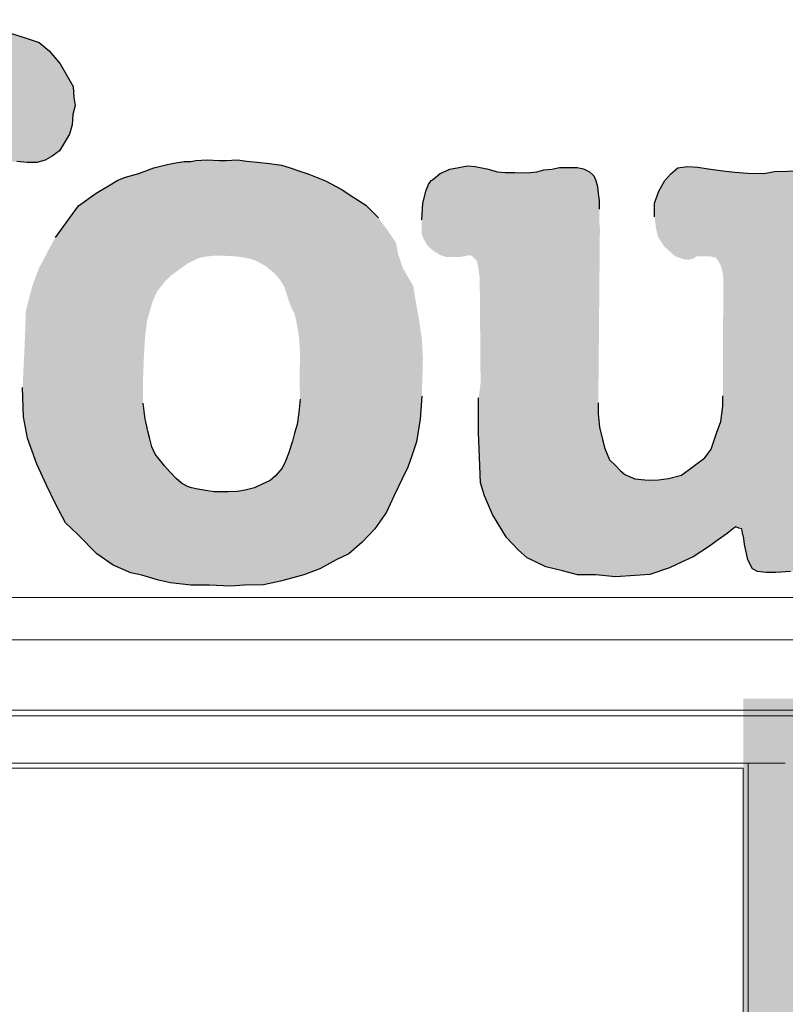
# Model space of a CAD drawing. Header units: millimetres. Extents: x 614675 to 1010864, y -150593 to -87691.
# Tile 45 of 194: x 789775 to 794109, y -114906 to -109329. Entities that reach past the tile are written whole.
import ezdxf

# ---------------------------------------------------------------- set-up
doc = ezdxf.new("R2010")
doc.units = ezdxf.units.MM
doc.header["$LTSCALE"] = 0.05
doc.layers.get('0').update_dxf_attribs({"lineweight": 0})
doc.layers.add('A-20--F1-WALLS', color=5, linetype='Continuous')
doc.layers.add('CARREFOUR LOGO', color=160, linetype='Continuous')

# ---------------------------------------------------------------- blocks, each defined once
blk = doc.blocks.new('uptoun tbilisi carrefour warwera')
at = {"layer": 'CARREFOUR LOGO'}
h = blk.add_hatch(color=256, dxfattribs=at)
h.paths.add_polyline_path([(913945.4, -62609.5), (913977.3, -62641.4), (914065.1, -62661.3), (914144.9, -62669.3), (914212.8, -62669.3), (914272.6, -62637.4), (914336.5, -62589.5), (914396.3, -62529.8), (914424.3, -62470), (914464.2, -62378.3), (914476.2, -62330.5), (914492.1, -62222.8), (914464.2, -62123.2), (914432.3, -62031.5), (914392.4, -61951.8), (914312.5, -61864.1), (914224.8, -61792.4), (914113, -61732.6), (914005.3, -61712.6), (913873.6, -61704.7), (913714, -61724.6), (913646.1, -61744.5), (913558.3, -61800.3), (913486.5, -61844.2), (913426.7, -61904), (913354.8, -61963.8), (913275, -62043.5), (913247.1, -62083.3), (913215.2, -62091.3), (913195.2, -62071.4), (913187.2, -62019.6), (913187.2, -61959.8), (913187.2, -61900), (913175.3, -61840.2), (913175.3, -61812.3), (913115.4, -61772.4), (913055.5, -61752.5), (912987.7, -61752.5), (912927.8, -61760.5), (912856, -61764.5), (912776.2, -61772.4), (912696.4, -61772.4), (912636.5, -61772.4), (912556.7, -61764.5), (912496.9, -61752.5), (912449, -61752.5), (912389.1, -61772.4), (912349.2, -61804.3), (912317.3, -61844.2), (912281.4, -61911.9), (912277.4, -61963.8), (912277.4, -62051.4), (912276.1, -62076), (912285.8, -62124.4), (912310.4, -62180.3), (912335.4, -62214.9), (912364.2, -62243.7), (912393, -62253.3), (912425.7, -62262.8), (912444.9, -62262.8), (912479.5, -62262.8), (912517.9, -62251.3), (912541, -62241.7), (912565.9, -62228.3), (912589, -62224.5), (912614, -62224.5), (912627.4, -62234.1), (912646.6, -62243.7), (912665.8, -62262.8), (912681.2, -62291.6), (912690.8, -62330), (912693.1, -62356.7), (912700.6, -62420.1), (912691.4, -63222.4), (912680.3, -63414.8), (912680.3, -63481.4), (912669.2, -63507.3), (912643.2, -63518.4), (912606.2, -63551.7), (912561.7, -63551.7), (912502.4, -63544.3), (912469.1, -63525.8), (912428.3, -63525.8), (912357.9, -63536.9), (912302.4, -63570.2), (912272.7, -63618.3), (912254.2, -63673.9), (912246.8, -63766.4), (912261.6, -63833), (912272.7, -63907), (912320.9, -63969.9), (912372.8, -64006.9), (912443, -64028.5), (912542.1, -64033.2), (912584.6, -64021.4), (912662.4, -64016.7), (912737.9, -64004.9), (912792.2, -63993.1), (912855.9, -63986.1), (912921.9, -63988.4), (912997.4, -63993.1), (913044.6, -63997.9), (913122.5, -63993.1), (913174.4, -63993.1), (913216.8, -63993.1), (913275.8, -64000.2), (913315.9, -64012), (913358.4, -64016.7), (913429.2, -64021.4), (913499.9, -64023.8), (913582.5, -64028.5), (913646.2, -64033.2), (913705.2, -64016.7), (913764.2, -63986.1), (913794.8, -63938.9), (913818.4, -63891.8), (913834.9, -63821.1), (913839.7, -63750.4), (913827.9, -63686.8), (913816.1, -63644.4), (913792.5, -63592.5), (913757.1, -63561.9), (913709.9, -63545.4), (913650.9, -63533.6), (913591.9, -63533.6), (913540, -63545.4), (913495.6, -63552.5), (913440.9, -63559.8), (913404.4, -63559.8), (913368, -63541.6), (913342.5, -63523.4), (913324.2, -63494.3), (913324.2, -63450.6), (913324.2, -63403.2), (913316.9, -63286.7), (913316.9, -63213.9), (913312.8, -63144.8), (913327.3, -63043.5), (913336, -62907.5), (913336, -62806.3), (913360.8, -62702.5), (913375.2, -62600), (913391.6, -62544.6), (913412.1, -62487.2), (913442.9, -62446.2), (913467.5, -62405.2), (913492.2, -62360.1), (913529.1, -62333.4), (913555.8, -62298.6), (913596.8, -62271.9), (913648.2, -62241.2), (913693.3, -62222.7), (913734.4, -62212.5), (913765.2, -62206.3), (913806.2, -62196.1), (913853.4, -62206.3), (913878, -62237.1), (913865.6, -62250.7), (913853.6, -62302.6), (913853.6, -62370.3), (913853.6, -62442.1), (913865.6, -62509.8), (913897.5, -62569.6)])
h.paths.add_polyline_path([(916356.2, -62609.5), (916388.1, -62641.4), (916475.9, -62661.3), (916555.7, -62669.3), (916623.6, -62669.3), (916683.4, -62637.4), (916747.3, -62589.5), (916807.1, -62529.8), (916835.1, -62470), (916875, -62378.3), (916886.9, -62330.5), (916902.9, -62222.8), (916875, -62123.2), (916843, -62031.5), (916803.1, -61951.8), (916723.3, -61864.1), (916635.5, -61792.4), (916523.8, -61732.6), (916416.1, -61712.6), (916284.4, -61704.7), (916124.7, -61724.6), (916056.9, -61744.5), (915969.1, -61800.3), (915897.3, -61844.2), (915837.4, -61904), (915765.6, -61963.8), (915685.8, -62043.5), (915657.9, -62083.3), (915625.9, -62091.3), (915606, -62071.4), (915598, -62019.6), (915598, -61959.8), (915598, -61900), (915586, -61840.2), (915586, -61812.3), (915526.2, -61772.4), (915466.3, -61752.5), (915398.5, -61752.5), (915338.6, -61760.5), (915266.8, -61764.5), (915187, -61772.4), (915107.2, -61772.4), (915047.3, -61772.4), (914967.5, -61764.5), (914907.6, -61752.5), (914859.8, -61752.5), (914799.9, -61772.4), (914760, -61804.3), (914728.1, -61844.2), (914692.2, -61911.9), (914688.2, -61963.8), (914688.2, -62051.4), (914686.9, -62076), (914696.6, -62124.4), (914721.2, -62180.3), (914746.2, -62214.9), (914775, -62243.7), (914803.8, -62253.3), (914836.5, -62262.8), (914855.7, -62262.8), (914890.3, -62262.8), (914928.7, -62251.3), (914951.7, -62241.7), (914976.7, -62228.3), (914999.8, -62224.5), (915024.8, -62224.5), (915038.2, -62234.1), (915057.4, -62243.7), (915076.6, -62262.8), (915092, -62291.6), (915101.6, -62330), (915103.9, -62356.7), (915111.4, -62420.1), (915102.2, -63222.4), (915091, -63414.8), (915091, -63481.4), (915079.9, -63507.3), (915054, -63518.4), (915016.9, -63551.7), (914972.5, -63551.7), (914913.2, -63544.3), (914879.9, -63525.8), (914839.1, -63525.8), (914768.7, -63536.9), (914713.1, -63570.2), (914683.5, -63618.3), (914665, -63673.9), (914657.6, -63766.4), (914672.4, -63833), (914683.5, -63907), (914731.7, -63969.9), (914783.5, -64006.9), (914853.8, -64028.5), (914952.9, -64033.2), (914995.4, -64021.4), (915073.2, -64016.7), (915148.7, -64004.9), (915203, -63993.1), (915266.7, -63986.1), (915332.7, -63988.4), (915408.2, -63993.1), (915455.4, -63997.9), (915533.2, -63993.1), (915585.1, -63993.1), (915627.6, -63993.1), (915686.6, -64000.2), (915726.7, -64012), (915769.2, -64016.7), (915839.9, -64021.4), (915910.7, -64023.8), (915993.3, -64028.5), (916057, -64033.2), (916116, -64016.7), (916174.9, -63986.1), (916205.6, -63938.9), (916229.2, -63891.8), (916245.7, -63821.1), (916250.4, -63750.4), (916238.6, -63686.8), (916226.8, -63644.4), (916203.3, -63592.5), (916167.9, -63561.9), (916120.7, -63545.4), (916061.7, -63533.6), (916002.7, -63533.6), (915950.8, -63545.4), (915906.3, -63552.5), (915851.7, -63559.8), (915815.2, -63559.8), (915778.8, -63541.6), (915753.2, -63523.4), (915735, -63494.3), (915735, -63450.6), (915735, -63403.2), (915727.7, -63286.7), (915727.7, -63213.9), (915723.6, -63144.8), (915738.1, -63043.5), (915746.7, -62907.5), (915746.7, -62806.3), (915771.6, -62702.5), (915785.9, -62600), (915802.4, -62544.6), (915822.9, -62487.2), (915853.7, -62446.2), (915878.3, -62405.2), (915902.9, -62360.1), (915939.9, -62333.4), (915966.6, -62298.6), (916007.6, -62271.9), (916058.9, -62241.2), (916104.1, -62222.7), (916145.1, -62212.5), (916175.9, -62206.3), (916217, -62196.1), (916264.2, -62206.3), (916288.8, -62237.1), (916276.4, -62250.7), (916264.4, -62302.6), (916264.4, -62370.3), (916264.4, -62442.1), (916276.4, -62509.8), (916308.3, -62569.6)])
h.paths.add_polyline_path([(920704.5, -61517.6), (920713.9, -61552.9), (920732.8, -61607.1), (920756.4, -61654.2), (920791.7, -61701.3), (920838.9, -61717.7), (920893.1, -61736.6), (920945, -61736.6), (921003.9, -61741.3), (921058.1, -61741.3), (921105.3, -61729.5), (921145.4, -61706), (921187.8, -61675.4), (921216.1, -61628.3), (921244.4, -61581.2), (921258.5, -61529.4), (921263.2, -61470.5), (921275, -61418.7), (921267.1, -61374.7), (921263.4, -61312.4), (921226.7, -61246.3), (921189.9, -61184), (921127.5, -61110.6), (921072.4, -61062.9), (920999, -61037.3), (920914.5, -61011.6), (920822.7, -60989.6), (920705.2, -60971.2), (920584, -60956.6), (920495.9, -60963.9), (920382, -60982.2), (920264.5, -60993.2), (920136, -61037.3), (920033.2, -61073.9), (919970.7, -61110.6), (919904.6, -61176.6), (919860.6, -61231.7), (919805.5, -61286.7), (919757.8, -61360), (919743.1, -61440.7), (919721, -61543.4), (919721, -61653.5), (919713.7, -61690.2), (919702.7, -61715.8), (919695.3, -61745.2), (919677, -61759.9), (919629.2, -61770.9), (919548.4, -61770.9), (919500.7, -61781.9), (919445.6, -61781.9), (919390.5, -61789.2), (919357.5, -61818.6), (919344.3, -61829.4), (919322.6, -61859.4), (919297.6, -61904.4), (919285.9, -61959.4), (919285.9, -62054.4), (919295, -62125.7), (919309.8, -62155.1), (919331.9, -62196.4), (919364.3, -62203.8), (919395.3, -62221.4), (919432.2, -62236.2), (919479.4, -62243.5), (919538.4, -62255.3), (919585.6, -62262.7), (919619.6, -62258.3), (919646.1, -62265.6), (919675.6, -62284.8), (919700.7, -62302.5), (919712.5, -62346.7), (919715.9, -62391.4), (919707.3, -63070), (919702.3, -63417.1), (919696.8, -63479.7), (919700.4, -63524.6), (919691.4, -63551.5), (919664.5, -63569.5), (919632.1, -63583.8), (919596.2, -63587.4), (919547.7, -63578.4), (919506.3, -63573.1), (919457.8, -63569.5), (919403.9, -63569.5), (919359, -63574.9), (919332, -63592.8), (919323.1, -63619.7), (919305.1, -63655.6), (919290.7, -63695.1), (919290.7, -63781.3), (919296.1, -63835.1), (919296.1, -63871), (919310.5, -63906.9), (919323.1, -63946.4), (919346.4, -63987.7), (919368, -64005.6), (919382.4, -64032.6), (919400.3, -64045.1), (919463.2, -64045.1), (919520.7, -64045.1), (919580, -64045.1), (919660.9, -64041.5), (919754.3, -64045.1), (919800.3, -64032.2), (919862.7, -64023.3), (919910.8, -64019.7), (919946.5, -64019.7), (920010.7, -64025.1), (920058.8, -64032.2), (920130.1, -64028.6), (920188.9, -64028.6), (920237, -64028.6), (920304.8, -64042.9), (920349.3, -64046.4), (920397.4, -64051.8), (920442, -64055.3), (920500.8, -64064.3), (920554.3, -64064.3), (920589.9, -64073.2), (920629.2, -64073.2), (920664.8, -64067.8), (920700.5, -64055.3), (920741.4, -64032.2), (920773.3, -63990.4), (920802, -63957.4), (920817.5, -63897.9), (920817.5, -63814.1), (920799.8, -63737), (920784.4, -63666.4), (920751.3, -63615.7), (920696.1, -63589.3), (920645.4, -63584.9), (920581.4, -63584.9), (920528.3, -63583.3), (920477.2, -63579.9), (920426.1, -63579.9), (920392, -63562.9), (920374.9, -63528.8), (920368.1, -63488), (920361.3, -63413), (920361.3, -63232.5), (920368.1, -63045.2), (920368.1, -62800), (920361.3, -62619.5), (920364.2, -62499.6), (920367.6, -62474), (920372.8, -62427.8), (920379.6, -62371.4), (920384.7, -62337.2), (920393.3, -62308.1), (920405.3, -62291), (920429.9, -62273.4), (920456.5, -62260), (920496.5, -62260), (920536.5, -62254.7), (920571.2, -62254.7), (920616.5, -62254.7), (920651.1, -62254.7), (920683.1, -62246.7), (920728.5, -62233.4), (920763.1, -62206.8), (920789.8, -62174.8), (920816.4, -62134.9), (920834.2, -62087.4), (920838.9, -62040.3), (920838.9, -61981.5), (920831.8, -61922.6), (920815.3, -61875.5), (920791.7, -61842.5), (920761.1, -61823.7), (920732.8, -61804.9), (920697.4, -61788.4), (920662.1, -61783.7), (920614.9, -61781.3), (920560.7, -61781.3), (920508.8, -61776.6), (920461.7, -61776.6), (920438.1, -61776.6), (920414.5, -61760.1), (920402.8, -61741.3), (920386.2, -61722.4), (920379.2, -61687.1), (920379.2, -61635.3), (920379.2, -61569.4), (920386.2, -61517.6), (920402.8, -61463.4), (920438.1, -61423.4), (920480.6, -61395.1), (920513.6, -61369.2), (920544.2, -61357.5), (920579.6, -61341), (920614.9, -61341), (920669.1, -61352.7), (920704.5, -61376.3), (920721, -61411.6), (920721, -61442.2), (920709.2, -61458.7), (920709.2, -61477.5)])
h.paths.add_polyline_path([(924915.4, -62299.1), (924929.7, -62326.6), (924939.3, -62361.2), (924943.9, -62393.6), (924941.7, -63062.9), (924941.7, -63121.5), (924929.9, -63209.4), (924905, -63275.4), (924875.7, -63366.2), (924839, -63414.5), (924773, -63464.4), (924707, -63512.7), (924633.7, -63531.7), (924577.9, -63539.1), (924519.3, -63542), (924443, -63534.7), (924387.5, -63510.1), (924362.8, -63488.3), (924333.7, -63459.2), (924300.2, -63427.2), (924272.6, -63361.9), (924260.9, -63311), (924243.5, -63241.2), (924236.2, -63165.7), (924236.4, -63104.1), (924245.5, -62112.1), (924241.5, -62066.5), (924241.5, -62006.9), (924241.5, -61957.3), (924235.6, -61917.5), (924231.6, -61877.8), (924221.6, -61844.1), (924211.7, -61818.3), (924185.9, -61794.4), (924152.1, -61778.6), (924116.3, -61770.6), (924072.6, -61770.6), (924016.9, -61770.6), (923973.2, -61780.5), (923927.4, -61784.5), (923887.7, -61794.4), (923834, -61800.4), (923764.4, -61798.4), (923708.8, -61798.4), (923665.1, -61794.4), (923605.4, -61778.6), (923539.8, -61764.7), (923496.1, -61760.7), (923446.4, -61770.6), (923396.7, -61780.5), (923341.1, -61804.4), (923297.3, -61840.1), (923290.2, -61844.5), (923275.5, -61866.6), (923262.6, -61899.8), (923244.1, -61973.4), (923237.2, -62067), (923237.2, -62146.8), (923248.6, -62176.4), (923271.4, -62215.1), (923305.6, -62244.8), (923344.4, -62267.6), (923374.1, -62276.7), (923401.5, -62276.7), (923454, -62276.7), (923488.2, -62272.1), (923497.3, -62267.6), (923511, -62267.6), (923522.4, -62272.1), (923538.4, -62290.4), (923549.8, -62301.8), (923556.7, -62336), (923565.8, -62397.5), (923565.7, -62437), (923570.3, -62991.3), (923559.1, -63074.3), (923559.1, -63271.6), (923563.6, -63410.7), (923570.3, -63556.5), (923592.8, -63630.5), (923637.7, -63735.9), (923717.3, -63865.8), (923784.1, -63937), (923833.1, -63981.5), (923940, -64032.6), (924033.6, -64054.9), (924118.2, -64077.1), (924222.9, -64077.1), (924334.2, -64088.3), (924445.8, -64081.7), (924527.5, -64075.1), (924640.2, -64037.6), (924710.9, -64004.5), (924772.7, -63975.8), (924865.5, -63916.2), (924909.7, -63883.1), (924964.9, -63843.4), (924998.1, -63816.9), (925015.7, -63805.9), (925031.2, -63812.5), (925048.9, -63816.9), (925053.3, -63839), (925059.9, -63872.1), (925064.3, -63905.2), (925075.4, -63956), (925082, -63993.5), (925108.5, -64044.2), (925137.2, -64059.7), (925185.8, -64064.1), (925241.1, -64064.1), (925325, -64059.7), (925380.2, -64053), (925435.5, -64048.6), (925484.1, -64037.6), (925534.9, -64037.6), (925579.1, -64044.2), (925627.7, -64048.6), (925660.8, -64059.7), (925700.6, -64064.1), (925744.7, -64064.1), (925777.9, -64064.1), (925822.1, -64064.1), (925866.2, -64064.1), (925903.8, -64053), (925932.5, -64031), (925954.6, -63997.9), (925970.1, -63964.8), (925981.1, -63920.6), (925987.7, -63894.2), (925998.8, -63832.4), (925992.2, -63783.8), (925992.2, -63739.7), (925975.4, -63677.9), (925970.7, -63649.7), (925959.8, -63631), (925944.1, -63610.6), (925923.8, -63591.9), (925900.3, -63576.2), (925876.8, -63568.4), (925853.3, -63560.6), (925829.9, -63560.6), (925798.5, -63560.6), (925767.2, -63560.6), (925732.8, -63555.9), (925709.3, -63555.9), (925678, -63545), (925662.4, -63521.5), (925649.9, -63493.4), (925638.9, -63454.3), (925631.1, -63415.2), (925623.2, -63383.9), (925623.2, -63341.7), (925620.4, -63310.1), (925636.3, -62050.6), (925640.4, -61975.2), (925636.3, -61927.2), (925636.3, -61882), (925626.7, -61851.8), (925615.7, -61817.5), (925585.5, -61792.8), (925540.2, -61773.6), (925492.2, -61773.6), (925441.4, -61786), (925383, -61790.2), (925233.4, -61793.5), (925173.9, -61805.4), (925080.5, -61802), (925009.1, -61796.9), (924941.1, -61788.5), (924847.6, -61776.6), (924800, -61768.1), (924740.5, -61764.7), (924686.2, -61773.2), (924647.1, -61807.1), (924613.1, -61844.5), (924579.1, -61903.9), (924553.8, -61972.9), (924555.2, -62049.8), (924561.9, -62110.5), (924574.1, -62161.8), (924607.8, -62215.8), (924644.3, -62249), (924670.5, -62272.9), (924704, -62284.8), (924721.9, -62290.8), (924745.8, -62293.2), (924763.7, -62289.6), (924781.6, -62283.6), (924787.6, -62275.3), (924807.9, -62272.9), (924825.8, -62272.9), (924847.3, -62272.9), (924865.2, -62272.9), (924889.1, -62278.9), (924901.1, -62281.2)])
h.paths.add_polyline_path([(927912.1, -62634.8), (927944, -62666.7), (928031.8, -62686.6), (928111.6, -62694.6), (928179.5, -62694.6), (928239.3, -62662.7), (928303.2, -62614.9), (928363, -62555.1), (928390.9, -62495.3), (928430.9, -62403.6), (928442.8, -62355.8), (928458.8, -62248.2), (928430.9, -62148.5), (928398.9, -62056.8), (928359, -61977.1), (928279.2, -61889.4), (928191.4, -61817.7), (928079.7, -61757.9), (927971.9, -61738), (927840.3, -61730), (927680.6, -61749.9), (927612.8, -61769.9), (927525, -61825.7), (927453.2, -61869.5), (927393.3, -61929.3), (927321.5, -61989.1), (927241.7, -62068.8), (927213.8, -62108.7), (927181.8, -62116.6), (927161.9, -62096.7), (927153.9, -62044.9), (927153.9, -61985.1), (927153.9, -61925.3), (927141.9, -61865.5), (927141.9, -61837.6), (927082.1, -61797.8), (927022.2, -61777.8), (926954.4, -61777.8), (926894.5, -61785.8), (926822.7, -61789.8), (926742.9, -61797.8), (926663.1, -61797.8), (926603.2, -61797.8), (926523.4, -61789.8), (926463.5, -61777.8), (926415.7, -61777.8), (926355.8, -61797.8), (926315.9, -61829.7), (926284, -61869.5), (926248.1, -61937.3), (926244.1, -61989.1), (926244.1, -62076.8), (926242.8, -62101.3), (926252.5, -62149.7), (926277.1, -62205.7), (926302.1, -62240.2), (926330.9, -62269), (926359.7, -62278.6), (926392.4, -62288.2), (926411.6, -62288.2), (926446.2, -62288.2), (926484.6, -62276.7), (926507.6, -62267.1), (926532.6, -62253.6), (926555.7, -62249.8), (926580.6, -62249.8), (926594.1, -62259.4), (926613.3, -62269), (926632.5, -62288.2), (926647.9, -62317), (926657.5, -62355.3), (926659.8, -62382), (926667.3, -62445.5), (926658.1, -63247.7), (926646.9, -63440.1), (926646.9, -63506.8), (926635.8, -63532.7), (926609.9, -63543.8), (926572.8, -63577.1), (926528.4, -63577.1), (926469.1, -63569.7), (926435.8, -63551.2), (926395, -63551.2), (926324.6, -63562.3), (926269, -63595.6), (926239.4, -63643.7), (926220.9, -63699.2), (926213.5, -63791.7), (926228.3, -63858.3), (926239.4, -63932.3), (926287.6, -63995.2), (926339.4, -64032.2), (926409.7, -64053.8), (926508.8, -64058.5), (926551.2, -64046.7), (926629.1, -64042), (926704.6, -64030.3), (926758.9, -64018.5), (926822.6, -64011.4), (926888.6, -64013.8), (926964.1, -64018.5), (927011.3, -64023.2), (927089.1, -64018.5), (927141, -64018.5), (927183.5, -64018.5), (927242.5, -64025.5), (927282.6, -64037.3), (927325.1, -64042), (927395.8, -64046.7), (927466.6, -64049.1), (927549.2, -64053.8), (927612.9, -64058.5), (927671.9, -64042), (927730.8, -64011.4), (927761.5, -63964.3), (927785.1, -63917.1), (927801.6, -63846.4), (927806.3, -63775.8), (927794.5, -63712.1), (927782.7, -63669.7), (927759.2, -63617.9), (927723.8, -63587.2), (927676.6, -63570.7), (927617.6, -63559), (927558.6, -63559), (927506.7, -63570.7), (927462.2, -63577.8), (927407.6, -63585.1), (927371.1, -63585.1), (927334.6, -63566.9), (927309.1, -63548.7), (927290.9, -63519.6), (927290.9, -63475.9), (927290.9, -63428.6), (927283.6, -63312.1), (927283.6, -63239.2), (927279.5, -63170.1), (927294, -63068.9), (927302.6, -62932.9), (927302.6, -62831.6), (927327.5, -62727.8), (927341.8, -62625.3), (927358.3, -62569.9), (927378.8, -62512.5), (927409.6, -62471.5), (927434.2, -62430.5), (927458.8, -62385.4), (927495.8, -62358.8), (927522.5, -62323.9), (927563.5, -62297.2), (927614.8, -62266.5), (927660, -62248), (927701, -62237.8), (927731.8, -62231.6), (927772.9, -62221.4), (927820.1, -62231.6), (927844.7, -62262.4), (927832.3, -62276.1), (927820.3, -62327.9), (927820.3, -62395.7), (927820.3, -62467.4), (927832.3, -62535.2), (927864.2, -62594.9)])
h.paths.add_polyline_path([(908755.2, -62297.7), (908814.4, -62305.6), (908885.3, -62317.4), (908944.4, -62309.5), (909019.3, -62309.5), (909090.3, -62292), (909160.6, -62267.4), (909220.3, -62214.8), (909241.4, -62162.1), (909267.6, -62094.5), (909273.9, -62006.9), (909267.6, -61913), (909267.6, -61859.8), (909252, -61797.3), (909242.6, -61719), (909242.6, -61656.5), (909245.7, -61562.6), (909252, -61500), (909252, -61446.8), (909267.6, -61374.8), (909273.9, -61318.5), (909267.6, -61240.3), (909267.6, -61130.8), (909236.3, -61068.2), (909195.6, -61030.7), (909148.6, -60999.4), (909101.6, -60974.3), (909064, -60958.7), (909007.6, -60952.4), (908954.4, -60952.4), (908898, -60961.8), (908854.1, -60983.7), (908819.7, -61005.6), (908782.1, -61040), (908753, -61076.7), (908733, -61105.1), (908728.8, -61140.7), (908724.5, -61176.3), (908710.2, -61193.4), (908684.1, -61196.2), (908670.8, -61187.1), (908643.2, -61168.1), (908587.9, -61130.1), (908522.2, -61088.7), (908445.6, -61038.8), (908339, -61002.4), (908207.6, -60957.5), (908114.3, -60943.7), (907965.6, -60933.3), (907848.1, -60933.3), (907751.3, -60943.7), (907655.5, -60968.5), (907614.1, -60975.6), (907543.7, -60996.2), (907407.1, -61025.2), (907324.4, -61087.2), (907233.3, -61149.2), (907109.4, -61246.6), (906980.3, -61386.6), (906866.5, -61533.7), (906811.7, -61661.4), (906761.4, -61784.6), (906715.8, -61980.8), (906670.1, -62149.6), (906651.8, -62377.7), (906652.8, -62542.9), (906670.9, -62737.5), (906684.5, -62895.9), (906716.2, -63085.9), (906775.1, -63280.5), (906865.7, -63461.5), (906988, -63651.6), (907114.9, -63796.4), (907219.1, -63868.8), (907318.7, -63945.7), (907463.7, -64013.6), (907590.5, -64072.4), (907771.8, -64104.1), (907885, -64117.7), (908020.9, -64126.7), (908143.3, -64126.7), (908256.5, -64126.7), (908406, -64117.7), (908541.9, -64081.5), (908677.8, -64058.8), (908836.4, -63991), (908985.9, -63900.5), (909099.2, -63809.9), (909167.1, -63705.9), (909250.8, -63589.4), (909273.3, -63522), (909327.2, -63400.8), (909349.7, -63320.1), (909349.7, -63154), (909327.2, -63019.3), (909291.3, -62916.1), (909237.3, -62808.4), (909134, -62750), (909044.1, -62718.6), (908945.2, -62714.1), (908841.9, -62714.1), (908774.5, -62727.6), (908720.5, -62759), (908653.1, -62817.3), (908617.2, -62907.1), (908617.2, -62987.9), (908599.2, -63109.1), (908608.2, -63198.9), (908594.7, -63302.1), (908572.3, -63356), (908504.8, -63436.8), (908415, -63481.6), (908347.6, -63535.5), (908248.7, -63549), (908158.8, -63566.9), (908046.5, -63557.9), (907934.1, -63535.5), (907866.7, -63499.6), (907785.8, -63454.7), (907718.4, -63400.8), (907642, -63297.6), (907583.6, -63207.8), (907552.2, -63100.1), (907507.2, -62961), (907482.3, -62803.5), (907478.3, -62672.5), (907470.4, -62553.5), (907470.4, -62474.1), (907470.4, -62386.8), (907490.3, -62275.6), (907498.2, -62160.5), (907525.5, -62049.6), (907553, -61982.7), (907572.8, -61911.9), (907592.5, -61864.6), (907624, -61805.6), (907663.4, -61774.1), (907683.1, -61726.8), (907730.4, -61667.8), (907769.8, -61628.4), (907809.2, -61608.7), (907840.8, -61589), (907888.1, -61561.5), (907939.3, -61549.6), (907986.6, -61530), (908085.2, -61530), (908136.4, -61518.1), (908195.5, -61522.1), (908274.4, -61530), (908361.1, -61561.5), (908420.2, -61600.8), (908471.4, -61640.2), (908518.7, -61679.6), (908546.3, -61726.8), (908570, -61766.2), (908589.7, -61813.4), (908597.6, -61896.1), (908597.6, -61955.2), (908577.9, -62014.2), (908585.7, -62081.1), (908597.6, -62140.2), (908629.1, -62179.6), (908664.6, -62218.9), (908707.9, -62270.1)])
h = blk.add_hatch(color=256, dxfattribs=at)
h.paths.add_polyline_path([(922130.5, -61731.4), (922092.9, -61731.4), (922022.9, -61727.4), (921958.4, -61731.4), (921931, -61735.9), (921892.4, -61735.9), (921834.5, -61746.6), (921780.9, -61757.3), (921720.9, -61772.3), (921635.1, -61804.4), (921560.1, -61825.9), (921517.2, -61843), (921463.6, -61875.1), (921394.4, -61915), (921294.2, -61988.4), (921163.7, -62166.9), (921128.6, -62231.2), (921070, -62342.4), (921031.9, -62444.9), (920996.7, -62582.4), (920988.7, -62802.8), (920984.2, -62884.2), (920978.3, -63017.5), (920982.6, -63182.1), (921005.1, -63303.2), (921058.9, -63451.2), (921114, -63570.2), (921165, -63675), (921221.7, -63782.7), (921292.6, -63850.7), (921397.6, -63958.3), (921491.2, -64023.5), (921590.4, -64066), (921652.8, -64080.1), (921746.4, -64108.5), (921814.5, -64122.6), (921930.8, -64136.8), (922035.7, -64136.8), (922154.8, -64142.5), (922234.2, -64136.8), (922342, -64134), (922438.4, -64114.1), (922568.9, -64077.3), (922659.7, -64043.3), (922753.2, -63992.3), (922824.1, -63958.3), (922900.7, -63893.2), (922971.6, -63816.7), (923036.9, -63723.2), (923079.4, -63632.6), (923125.9, -63533.8), (923157.8, -63468.1), (923181.7, -63404.4), (923207.6, -63324.8), (923227.6, -63195.3), (923237.5, -63065.9), (923241.5, -62940.5), (923243.7, -62845.7), (923237.2, -62736.7), (923221.9, -62634.3), (923204.4, -62536.2), (923189.2, -62442.5), (923130.2, -62340), (923103.8, -62262.6), (923091.9, -62198.2), (923044.1, -62126.6), (922991.5, -62055), (922919.9, -61983.5), (922853, -61940.5), (922781.3, -61892.8), (922693, -61845.1), (922597.2, -61808), (922547.5, -61790.6), (922486.9, -61770.4), (922442.6, -61757), (922375.3, -61747.6), (922305.4, -61740.9), (922247.5, -61734.1), (922193.7, -61727.4)])
h.paths.add_polyline_path([(922139, -62271.3), (922183.4, -62273.7), (922238.3, -62281.8), (922274.6, -62289.8), (922296.4, -62297.9), (922323, -62312.4), (922352.9, -62327.7), (922385.2, -62355.9), (922405.4, -62372.1), (922432, -62401.8), (922459.7, -62446.8), (922471.9, -62485.7), (922485.3, -62526.6), (922497.5, -62559.3), (922516, -62595.1), (922529.3, -62651), (922542.3, -62731.5), (922548.8, -62818.4), (922547.5, -62870.3), (922545.8, -62997.9), (922549.1, -63083.5), (922540.8, -63157.5), (922532.6, -63226.7), (922516.1, -63276), (922506.5, -63321.2), (922482.8, -63391), (922466.7, -63434), (922447.3, -63473.7), (922409, -63516.5), (922378.4, -63542.5), (922337.1, -63562.3), (922291.2, -63585.3), (922237.7, -63597.5), (922191.8, -63605.1), (922141.3, -63608.2), (922084.7, -63608.2), (922061.8, -63608.2), (922015.9, -63600.5), (921970, -63592.9), (921934.8, -63585.3), (921911.8, -63577.6), (921878.2, -63559.3), (921847.6, -63531.8), (921812.4, -63496.6), (921781.8, -63460), (921751.2, -63421.8), (921728.3, -63394.3), (921709.9, -63353), (921697.8, -63307.9), (921686.4, -63263.6), (921683.6, -63248.4), (921682.3, -63244.5), (921674.7, -63210.7), (921672.2, -63195.4), (921660.2, -63104.6), (921660.2, -62955.5), (921664.1, -62854), (921670.5, -62738.3), (921682.9, -62636), (921714, -62529.9), (921737.8, -62475), (921783.6, -62416.5), (921814.8, -62385.4), (921866, -62347), (921915.5, -62312.2), (921970.4, -62284.8), (922012.5, -62275.7), (922062, -62270.2), (922093, -62269.7)], flags=16)
for p, q in [((920914.5, -61011.6), (920999, -61037.3)), ((920999, -61037.3), (921072.4, -61062.9)), ((921072.4, -61062.9), (921127.5, -61110.6)), ((921127.5, -61110.6), (921189.9, -61184)), ((921189.9, -61184), (921226.7, -61246.3)), ((921226.7, -61246.3), (921263.4, -61312.4)), ((921263.4, -61312.4), (921267.1, -61374.7)), ((921267.1, -61374.7), (921275, -61418.7)), ((921275, -61418.7), (921263.2, -61470.5)), ((921263.2, -61470.5), (921258.5, -61529.4)), ((921258.5, -61529.4), (921244.4, -61581.2)), ((921244.4, -61581.2), (921216.1, -61628.3)), ((921187.8, -61675.4), (921145.4, -61706)), ((921216.1, -61628.3), (921187.8, -61675.4)), ((921105.3, -61729.5), (921058.1, -61741.3)), ((921145.4, -61706), (921105.3, -61729.5)), ((921834.5, -61746.6), (921892.4, -61735.9)), ((921892.4, -61735.9), (921931, -61735.9)), ((921931, -61735.9), (921958.4, -61731.4)), ((921958.4, -61731.4), (922022.9, -61727.4)), ((922022.9, -61727.4), (922092.9, -61731.4)), ((922092.9, -61731.4), (922130.5, -61731.4)), ((922130.5, -61731.4), (922193.7, -61727.4)), ((922193.7, -61727.4), (922247.5, -61734.1)), ((922247.5, -61734.1), (922305.4, -61740.9)), ((921003.9, -61741.3), (920945, -61736.6)), ((921058.1, -61741.3), (921003.9, -61741.3)), ((921635.1, -61804.4), (921720.9, -61772.3)), ((921720.9, -61772.3), (921780.9, -61757.3)), ((921780.9, -61757.3), (921834.5, -61746.6)), ((922305.4, -61740.9), (922375.3, -61747.6)), ((922375.3, -61747.6), (922442.6, -61757)), ((922442.6, -61757), (922486.9, -61770.4)), ((922486.9, -61770.4), (922547.5, -61790.6)), ((922547.5, -61790.6), (922597.2, -61808)), ((923341.1, -61804.4), (923396.7, -61780.5)), ((923396.7, -61780.5), (923446.4, -61770.6)), ((923446.4, -61770.6), (923496.1, -61760.7)), ((923496.1, -61760.7), (923539.8, -61764.7)), ((923539.8, -61764.7), (923605.4, -61778.6)), ((923605.4, -61778.6), (923665.1, -61794.4)), ((923887.7, -61794.4), (923927.4, -61784.5)), ((923927.4, -61784.5), (923973.2, -61780.5)), ((923973.2, -61780.5), (924016.9, -61770.6)), ((924016.9, -61770.6), (924072.6, -61770.6)), ((924072.6, -61770.6), (924116.3, -61770.6)), ((924116.3, -61770.6), (924152.1, -61778.6)), ((924152.1, -61778.6), (924185.9, -61794.4)), ((924647.1, -61807.1), (924686.2, -61773.2)), ((924686.2, -61773.2), (924740.5, -61764.7)), ((924740.5, -61764.7), (924800, -61768.1)), ((924800, -61768.1), (924847.6, -61776.6)), ((924847.6, -61776.6), (924941.1, -61788.5)), ((924941.1, -61788.5), (925009.1, -61796.9)), ((925233.4, -61793.5), (925383, -61790.2)), ((921463.6, -61875.1), (921517.2, -61843)), ((921517.2, -61843), (921560.1, -61825.9)), ((921560.1, -61825.9), (921635.1, -61804.4)), ((922597.2, -61808), (922693, -61845.1)), ((922693, -61845.1), (922781.3, -61892.8)), ((923275.5, -61866.6), (923290.2, -61844.5)), ((923290.2, -61844.5), (923297.3, -61840.1)), ((923297.3, -61840.1), (923341.1, -61804.4)), ((923665.1, -61794.4), (923708.8, -61798.4)), ((923708.8, -61798.4), (923764.4, -61798.4)), ((923764.4, -61798.4), (923834, -61800.4)), ((923834, -61800.4), (923887.7, -61794.4)), ((924185.9, -61794.4), (924211.7, -61818.3)), ((924211.7, -61818.3), (924221.6, -61844.1)), ((924221.6, -61844.1), (924231.6, -61877.8)), ((924579.1, -61903.9), (924613.1, -61844.5)), ((924613.1, -61844.5), (924647.1, -61807.1)), ((925009.1, -61796.9), (925080.5, -61802)), ((925080.5, -61802), (925173.9, -61805.4)), ((925173.9, -61805.4), (925233.4, -61793.5)), ((921394.4, -61915), (921463.6, -61875.1)), ((922781.3, -61892.8), (922853, -61940.5)), ((923244.1, -61973.4), (923262.6, -61899.8)), ((923262.6, -61899.8), (923275.5, -61866.6)), ((924231.6, -61877.8), (924235.6, -61917.5)), ((921294.2, -61988.4), (921394.4, -61915)), ((922853, -61940.5), (922919.9, -61983.5)), ((924235.6, -61917.5), (924241.5, -61957.3)), ((924241.5, -61957.3), (924241.5, -62006.9)), ((924553.8, -61972.9), (924579.1, -61903.9)), ((921163.7, -62166.9), (921294.2, -61988.4)), ((922919.9, -61983.5), (922991.5, -62055)), ((923237.2, -62067), (923244.1, -61973.4)), ((924555.2, -62049.8), (924553.8, -61972.9)), ((920982.6, -63182.1), (920978.3, -63017.5)), ((923237.5, -63065.9), (923227.6, -63195.3)), ((923559.1, -63271.6), (923559.1, -63074.3)), ((924941.7, -63121.5), (924941.7, -63062.9)), ((921672.2, -63195.4), (921660.2, -63104.6)), ((922549.1, -63083.5), (922540.8, -63157.5)), ((924236.4, -63104.1), (924236.2, -63165.7)), ((924929.9, -63209.4), (924941.7, -63121.5)), ((921005.1, -63303.2), (920982.6, -63182.1)), ((922540.8, -63157.5), (922532.6, -63226.7)), ((924236.2, -63165.7), (924243.5, -63241.2)), ((921674.7, -63210.7), (921672.2, -63195.4)), ((921682.3, -63244.5), (921674.7, -63210.7)), ((922532.6, -63226.7), (922516.1, -63276)), ((923227.6, -63195.3), (923207.6, -63324.8)), ((924243.5, -63241.2), (924260.9, -63311)), ((924905, -63275.4), (924929.9, -63209.4)), ((921683.6, -63248.4), (921682.3, -63244.5)), ((921686.4, -63263.6), (921683.6, -63248.4)), ((921697.8, -63307.9), (921686.4, -63263.6)), ((922516.1, -63276), (922506.5, -63321.2)), ((923563.6, -63410.7), (923559.1, -63271.6)), ((924875.7, -63366.2), (924905, -63275.4)), ((921058.9, -63451.2), (921005.1, -63303.2)), ((921709.9, -63353), (921697.8, -63307.9)), ((921728.3, -63394.3), (921709.9, -63353)), ((922506.5, -63321.2), (922482.8, -63391)), ((923207.6, -63324.8), (923181.7, -63404.4)), ((924260.9, -63311), (924272.6, -63361.9)), ((921751.2, -63421.8), (921728.3, -63394.3)), ((922482.8, -63391), (922466.7, -63434)), ((923181.7, -63404.4), (923157.8, -63468.1)), ((924272.6, -63361.9), (924300.2, -63427.2)), ((924839, -63414.5), (924875.7, -63366.2)), ((921114, -63570.2), (921058.9, -63451.2)), ((921781.8, -63460), (921751.2, -63421.8)), ((921812.4, -63496.6), (921781.8, -63460)), ((922466.7, -63434), (922447.3, -63473.7)), ((923570.3, -63556.5), (923563.6, -63410.7)), ((924300.2, -63427.2), (924333.7, -63459.2)), ((924333.7, -63459.2), (924362.8, -63488.3)), ((924707, -63512.7), (924773, -63464.4)), ((924773, -63464.4), (924839, -63414.5)), ((921847.6, -63531.8), (921812.4, -63496.6)), ((922409, -63516.5), (922378.4, -63542.5)), ((922447.3, -63473.7), (922409, -63516.5)), ((923157.8, -63468.1), (923125.9, -63533.8)), ((924362.8, -63488.3), (924387.5, -63510.1)), ((924387.5, -63510.1), (924443, -63534.7)), ((924633.7, -63531.7), (924707, -63512.7)), ((921165, -63675), (921114, -63570.2)), ((921878.2, -63559.3), (921847.6, -63531.8)), ((921911.8, -63577.6), (921878.2, -63559.3)), ((922337.1, -63562.3), (922291.2, -63585.3)), ((922378.4, -63542.5), (922337.1, -63562.3)), ((923125.9, -63533.8), (923079.4, -63632.6)), ((923592.8, -63630.5), (923570.3, -63556.5)), ((924443, -63534.7), (924519.3, -63542)), ((924519.3, -63542), (924577.9, -63539.1)), ((924577.9, -63539.1), (924633.7, -63531.7)), ((921934.8, -63585.3), (921911.8, -63577.6)), ((921970, -63592.9), (921934.8, -63585.3)), ((922015.9, -63600.5), (921970, -63592.9)), ((922061.8, -63608.2), (922015.9, -63600.5)), ((922084.7, -63608.2), (922061.8, -63608.2)), ((922141.3, -63608.2), (922084.7, -63608.2)), ((922191.8, -63605.1), (922141.3, -63608.2)), ((922237.7, -63597.5), (922191.8, -63605.1)), ((922291.2, -63585.3), (922237.7, -63597.5)), ((923637.7, -63735.9), (923592.8, -63630.5)), ((921221.7, -63782.7), (921165, -63675)), ((923079.4, -63632.6), (923036.9, -63723.2)), ((923036.9, -63723.2), (922971.6, -63816.7)), ((923717.3, -63865.8), (923637.7, -63735.9)), ((921292.6, -63850.7), (921221.7, -63782.7)), ((921397.6, -63958.3), (921292.6, -63850.7)), ((922971.6, -63816.7), (922900.7, -63893.2)), ((924964.9, -63843.4), (924909.7, -63883.1)), ((924998.1, -63816.9), (924964.9, -63843.4)), ((925015.7, -63805.9), (924998.1, -63816.9)), ((925031.2, -63812.5), (925015.7, -63805.9)), ((925048.9, -63816.9), (925031.2, -63812.5)), ((925053.3, -63839), (925048.9, -63816.9)), ((925059.9, -63872.1), (925053.3, -63839)), ((922900.7, -63893.2), (922824.1, -63958.3)), ((923784.1, -63937), (923717.3, -63865.8)), ((924909.7, -63883.1), (924865.5, -63916.2)), ((925064.3, -63905.2), (925059.9, -63872.1)), ((925075.4, -63956), (925064.3, -63905.2)), ((921491.2, -64023.5), (921397.6, -63958.3)), ((922824.1, -63958.3), (922753.2, -63992.3)), ((923833.1, -63981.5), (923784.1, -63937)), ((924865.5, -63916.2), (924772.7, -63975.8)), ((925082, -63993.5), (925075.4, -63956)), ((922753.2, -63992.3), (922659.7, -64043.3)), ((923940, -64032.6), (923833.1, -63981.5)), ((924710.9, -64004.5), (924640.2, -64037.6)), ((924772.7, -63975.8), (924710.9, -64004.5)), ((925108.5, -64044.2), (925082, -63993.5)), ((921590.4, -64066), (921491.2, -64023.5)), ((921652.8, -64080.1), (921590.4, -64066)), ((922568.9, -64077.3), (922438.4, -64114.1)), ((922659.7, -64043.3), (922568.9, -64077.3)), ((924033.6, -64054.9), (923940, -64032.6)), ((924118.2, -64077.1), (924033.6, -64054.9)), ((924222.9, -64077.1), (924118.2, -64077.1)), ((924334.2, -64088.3), (924222.9, -64077.1)), ((924527.5, -64075.1), (924445.8, -64081.7)), ((924640.2, -64037.6), (924527.5, -64075.1)), ((925137.2, -64059.7), (925108.5, -64044.2)), ((925185.8, -64064.1), (925137.2, -64059.7)), ((925241.1, -64064.1), (925185.8, -64064.1)), ((925325, -64059.7), (925241.1, -64064.1)), ((921746.4, -64108.5), (921652.8, -64080.1)), ((921814.5, -64122.6), (921746.4, -64108.5)), ((921930.8, -64136.8), (921814.5, -64122.6)), ((922342, -64134), (922234.2, -64136.8)), ((922438.4, -64114.1), (922342, -64134)), ((924445.8, -64081.7), (924334.2, -64088.3)), ((922035.7, -64136.8), (921930.8, -64136.8)), ((922154.8, -64142.5), (922035.7, -64136.8)), ((922234.2, -64136.8), (922154.8, -64142.5))]:
    blk.add_line(p, q, dxfattribs=at)

msp = doc.modelspace()

# ---------------------------------------------------------------- hatches: boundary and pattern name
at = {"true_color": 0xffffff}
h = msp.add_hatch(color=7, dxfattribs=at)
h.dxf.hatch_style = 1
h.paths.add_polyline_path([(778708.6, -113500), (778708.6, -123335.4), (780179.5, -123335.4), (780179.5, -113500)])
h.paths.add_polyline_path([(793870.4, -113175.3), (793870.4, -122389.4), (795439.9, -122389.4), (795439.9, -113175.3)])

# ---------------------------------------------------------------- linework, layer by layer
at = {"color": 252, "lineweight": 5}
for points in [[(796294.2, -112840.6), (796294.2, -112600.6), (784034.8, -112600.6), (784034.8, -112840.6)], [(796294.2, -112840.6), (781552.5, -112840.6)]]:
    msp.add_lwpolyline(points, dxfattribs=at)
at = {"layer": 'A-20--F1-WALLS', "lineweight": 5}
for p, q in [((794389.6, -113239.7), (779905.6, -113239.7)), ((794389.6, -113271.7), (779660.9, -113271.7)), ((780179.5, -113539.7), (794108.6, -113539.7)), ((780179.5, -113568.7), (793870.4, -113568.7))]:
    msp.add_line(p, q, dxfattribs=at)
for points in [[(793898.5, -113539.7), (793898.5, -121640.6)], [(793870.4, -113568.7), (793870.4, -121640.6)]]:
    msp.add_lwpolyline(points, dxfattribs=at)

# ---------------------------------------------------------------- block references
at = {"color": 148, "true_color": 0x0b4151}
msp.add_blockref('uptoun tbilisi carrefour warwera', (-131186.2, -48395.5), dxfattribs=at)

doc.saveas('drawing.dxf')
